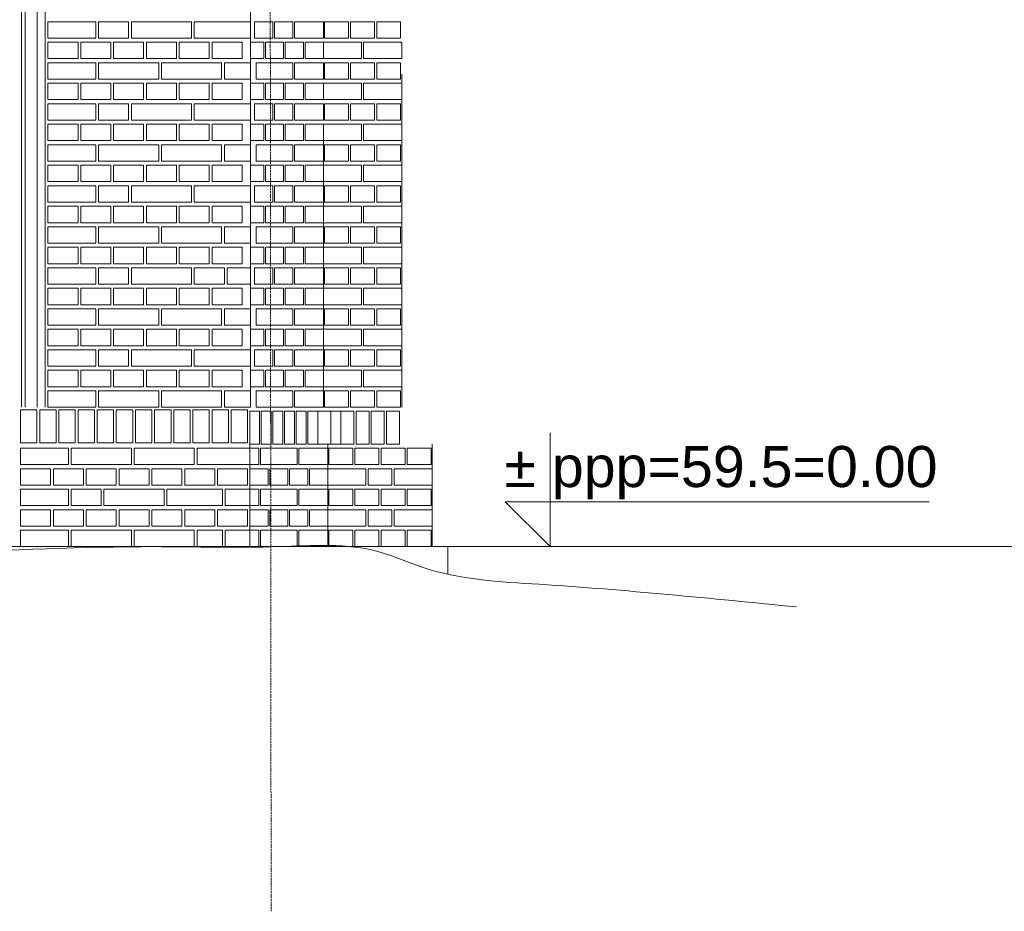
# Model space of a CAD drawing. Header units: millimetres. Extents: x -37887 to 94344, y -69777 to 116976.
# Tile 116 of 205: x 5108 to 8708, y 64948 to 68209. Entities that reach past the tile are written whole.
import ezdxf

# ---------------------------------------------------------------- set-up
doc = ezdxf.new("R2010")
doc.units = ezdxf.units.MM
doc.linetypes.add('Linia siatki', pattern=[19.05, 12.7, -3.175, 0, -3.175])
for name, color, linetype, lineweight in [('01_inwentaryzacja', 8, 'Continuous', 9), ('02_odbudowa', 7, 'Continuous', 30), ('07_opis', 40, 'Continuous', 5), ('S-GRID', 1, 'Continuous', 9)]:
    doc.layers.add(name, color=color, linetype=linetype, lineweight=lineweight)
doc.styles.add('Arial', font='arial.ttf', dxfattribs={"height": 324.565868})

msp = doc.modelspace()

# ---------------------------------------------------------------- linework, layer by layer
at = {"layer": '01_inwentaryzacja'}
for p, q in [((5951.3, 71801.6), (5951.3, 66791.6)), ((5114.9, 66791.6), (5114.9, 68951.6)), ((5127.8, 68951.6), (5127.8, 66791.6)), ((5171.4, 68951.6), (5171.4, 66791.6)), ((5201.3, 68951.6), (5201.3, 66791.6)), ((5201.3, 68951.6), (5201.3, 66791.6)), ((6504.6, 68009.7), (6504.6, 66791.6)), ((6218.4, 67791.3), (6218.4, 66791.6)), ((5948.9, 66731.6), (5948.9, 66281.6)), ((6234.5, 66656.6), (6234.5, 66281.6)), ((6616, 66656.6), (6616, 66281.6)), ((5891.9, 66281.6), (5891.9, 66279.4)), ((6495.8, 66281.6), (6672.8, 66281.6)), ((6672.8, 66281.6), (6672.8, 66180.9))]:
    msp.add_line(p, q, dxfattribs=at)
for points in [[(5211.3, 68141.6), (5386.3, 68141.6), (5386.3, 68201.6), (5211.3, 68201.6), (5211.3, 68141.6)], [(5396.3, 68201.6), (5396.3, 68141.6), (5506.3, 68141.6), (5506.3, 68201.6), (5396.3, 68201.6)], [(5516.3, 68201.6), (5516.3, 68141.6), (5736.3, 68141.6), (5736.3, 68201.6), (5516.3, 68201.6)], [(5746.3, 68201.6), (5746.3, 68141.6), (5951.3, 68141.6), (5951.3, 68201.6), (5746.3, 68201.6)], [(5966.6, 68141.6), (6033.4, 68141.6), (6033.4, 68201.6), (5966.6, 68201.6), (5966.6, 68141.6)], [(6039.4, 68141.6), (6106.2, 68141.6), (6106.2, 68201.6), (6039.4, 68201.6), (6039.4, 68141.6)], [(6218.4, 68141.6), (6218.4, 68201.6), (6112.2, 68201.6), (6112.2, 68141.6), (6218.4, 68141.6)], [(6222.4, 68141.6), (6222.4, 68201.6), (6309.8, 68201.6), (6309.8, 68141.6), (6222.4, 68141.6)], [(6317.8, 68141.6), (6317.8, 68201.6), (6405.2, 68201.6), (6405.2, 68141.6), (6317.8, 68141.6)], [(6413.2, 68141.6), (6413.2, 68201.6), (6500.6, 68201.6), (6500.6, 68141.6), (6413.2, 68141.6)], [(5211.3, 68126.6), (5211.3, 68066.6), (5321.3, 68066.6), (5321.3, 68126.6), (5211.3, 68126.6)], [(5331.3, 68126.6), (5331.3, 68066.6), (5441.3, 68066.6), (5441.3, 68126.6), (5331.3, 68126.6)], [(5451.3, 68126.6), (5451.3, 68066.6), (5561.3, 68066.6), (5561.3, 68126.6), (5451.3, 68126.6)], [(5571.3, 68126.6), (5571.3, 68066.6), (5681.3, 68066.6), (5681.3, 68126.6), (5571.3, 68126.6)], [(5691.3, 68126.6), (5691.3, 68066.6), (5801.3, 68066.6), (5801.3, 68126.6), (5691.3, 68126.6)], [(5811.3, 68126.6), (5811.3, 68066.6), (5921.3, 68066.6), (5921.3, 68126.6), (5811.3, 68126.6)], [(5951.3, 68066.6), (6000, 68066.6), (6000, 68126.6), (5951.3, 68126.6), (5951.3, 68066.6)], [(6006.1, 68066.6), (6072.8, 68066.6), (6072.8, 68126.6), (6006.1, 68126.6), (6006.1, 68066.6)], [(6078.9, 68066.6), (6145.6, 68066.6), (6145.6, 68126.6), (6078.9, 68126.6), (6078.9, 68066.6)], [(6151.7, 68066.6), (6218.4, 68066.6), (6218.4, 68126.6), (6151.7, 68126.6), (6151.7, 68066.6)], [(6357.5, 68066.6), (6218.4, 68066.6), (6218.4, 68126.6), (6357.5, 68126.6), (6357.5, 68066.6)], [(6504.6, 68066.6), (6365.5, 68066.6), (6365.5, 68126.6), (6504.6, 68126.6), (6504.6, 68066.6)], [(5211.3, 67991.6), (5386.3, 67991.6), (5386.3, 68051.6), (5211.3, 68051.6), (5211.3, 67991.6)], [(5396.3, 68051.6), (5396.3, 67991.6), (5616.3, 67991.6), (5616.3, 68051.6), (5396.3, 68051.6)], [(5626.3, 68051.6), (5626.3, 67991.6), (5846.3, 67991.6), (5846.3, 68051.6), (5626.3, 68051.6)], [(5856.3, 68051.6), (5856.3, 67991.6), (5951.3, 67991.6), (5951.3, 68051.6), (5856.3, 68051.6)], [(6106.2, 67991.6), (6106.2, 68051.6), (5972.7, 68051.6), (5972.7, 67991.6), (6106.2, 67991.6)], [(6218.4, 67991.6), (6218.4, 68051.6), (6112.2, 68051.6), (6112.2, 67991.6), (6218.4, 67991.6)], [(6222.4, 67991.6), (6222.4, 68051.6), (6309.8, 68051.6), (6309.8, 67991.6), (6222.4, 67991.6)], [(6317.8, 67991.6), (6317.8, 68051.6), (6405.2, 68051.6), (6405.2, 67991.6), (6317.8, 67991.6)], [(6413.2, 67991.6), (6413.2, 68051.6), (6500.6, 68051.6), (6500.6, 67991.6), (6413.2, 67991.6)], [(5211.3, 67976.6), (5211.3, 67916.6), (5321.3, 67916.6), (5321.3, 67976.6), (5211.3, 67976.6)], [(5331.3, 67976.6), (5331.3, 67916.6), (5441.3, 67916.6), (5441.3, 67976.6), (5331.3, 67976.6)], [(5451.3, 67976.6), (5451.3, 67916.6), (5561.3, 67916.6), (5561.3, 67976.6), (5451.3, 67976.6)], [(5571.3, 67976.6), (5571.3, 67916.6), (5681.3, 67916.6), (5681.3, 67976.6), (5571.3, 67976.6)], [(5691.3, 67976.6), (5691.3, 67916.6), (5801.3, 67916.6), (5801.3, 67976.6), (5691.3, 67976.6)], [(5811.3, 67976.6), (5811.3, 67916.6), (5921.3, 67916.6), (5921.3, 67976.6), (5811.3, 67976.6)], [(5951.3, 67916.6), (6000, 67916.6), (6000, 67976.6), (5951.3, 67976.6), (5951.3, 67916.6)], [(6006.1, 67916.6), (6072.8, 67916.6), (6072.8, 67976.6), (6006.1, 67976.6), (6006.1, 67916.6)], [(6078.9, 67916.6), (6145.6, 67916.6), (6145.6, 67976.6), (6078.9, 67976.6), (6078.9, 67916.6)], [(6151.7, 67916.6), (6218.4, 67916.6), (6218.4, 67976.6), (6151.7, 67976.6), (6151.7, 67916.6)], [(6357.5, 67916.6), (6218.4, 67916.6), (6218.4, 67976.6), (6357.5, 67976.6), (6357.5, 67916.6)], [(6504.6, 67916.6), (6365.5, 67916.6), (6365.5, 67976.6), (6504.6, 67976.6), (6504.6, 67916.6)], [(5211.3, 67841.6), (5386.3, 67841.6), (5386.3, 67901.6), (5211.3, 67901.6), (5211.3, 67841.6)], [(5396.3, 67901.6), (5396.3, 67841.6), (5506.3, 67841.6), (5506.3, 67901.6), (5396.3, 67901.6)], [(5516.3, 67901.6), (5516.3, 67841.6), (5736.3, 67841.6), (5736.3, 67901.6), (5516.3, 67901.6)], [(5746.3, 67901.6), (5746.3, 67841.6), (5951.3, 67841.6), (5951.3, 67901.6), (5746.3, 67901.6)], [(5966.6, 67841.6), (6033.4, 67841.6), (6033.4, 67901.6), (5966.6, 67901.6), (5966.6, 67841.6)], [(6039.4, 67841.6), (6106.2, 67841.6), (6106.2, 67901.6), (6039.4, 67901.6), (6039.4, 67841.6)], [(6218.4, 67841.6), (6218.4, 67901.6), (6112.2, 67901.6), (6112.2, 67841.6), (6218.4, 67841.6)], [(6222.4, 67841.6), (6222.4, 67901.6), (6309.8, 67901.6), (6309.8, 67841.6), (6222.4, 67841.6)], [(6317.8, 67841.6), (6317.8, 67901.6), (6405.2, 67901.6), (6405.2, 67841.6), (6317.8, 67841.6)], [(6413.2, 67841.6), (6413.2, 67901.6), (6500.6, 67901.6), (6500.6, 67841.6), (6413.2, 67841.6)], [(5211.3, 67826.6), (5211.3, 67766.6), (5321.3, 67766.6), (5321.3, 67826.6), (5211.3, 67826.6)], [(5331.3, 67826.6), (5331.3, 67766.6), (5441.3, 67766.6), (5441.3, 67826.6), (5331.3, 67826.6)], [(5451.3, 67826.6), (5451.3, 67766.6), (5561.3, 67766.6), (5561.3, 67826.6), (5451.3, 67826.6)], [(5571.3, 67826.6), (5571.3, 67766.6), (5681.3, 67766.6), (5681.3, 67826.6), (5571.3, 67826.6)], [(5691.3, 67826.6), (5691.3, 67766.6), (5801.3, 67766.6), (5801.3, 67826.6), (5691.3, 67826.6)], [(5811.3, 67826.6), (5811.3, 67766.6), (5921.3, 67766.6), (5921.3, 67826.6), (5811.3, 67826.6)], [(5951.3, 67766.6), (6000, 67766.6), (6000, 67826.6), (5951.3, 67826.6), (5951.3, 67766.6)], [(6006.1, 67766.6), (6072.8, 67766.6), (6072.8, 67826.6), (6006.1, 67826.6), (6006.1, 67766.6)], [(6078.9, 67766.6), (6145.6, 67766.6), (6145.6, 67826.6), (6078.9, 67826.6), (6078.9, 67766.6)], [(6151.7, 67766.6), (6218.4, 67766.6), (6218.4, 67826.6), (6151.7, 67826.6), (6151.7, 67766.6)], [(6357.5, 67766.6), (6218.4, 67766.6), (6218.4, 67826.6), (6357.5, 67826.6), (6357.5, 67766.6)], [(6504.6, 67766.6), (6365.5, 67766.6), (6365.5, 67826.6), (6504.6, 67826.6), (6504.6, 67766.6)], [(5211.3, 67691.6), (5386.3, 67691.6), (5386.3, 67751.6), (5211.3, 67751.6), (5211.3, 67691.6)], [(5396.3, 67751.6), (5396.3, 67691.6), (5616.3, 67691.6), (5616.3, 67751.6), (5396.3, 67751.6)], [(5626.3, 67751.6), (5626.3, 67691.6), (5846.3, 67691.6), (5846.3, 67751.6), (5626.3, 67751.6)], [(5856.3, 67751.6), (5856.3, 67691.6), (5951.3, 67691.6), (5951.3, 67751.6), (5856.3, 67751.6)], [(6106.2, 67691.6), (6106.2, 67751.6), (5972.7, 67751.6), (5972.7, 67691.6), (6106.2, 67691.6)], [(6218.4, 67691.6), (6218.4, 67751.6), (6112.2, 67751.6), (6112.2, 67691.6), (6218.4, 67691.6)], [(6222.4, 67691.6), (6222.4, 67751.6), (6309.8, 67751.6), (6309.8, 67691.6), (6222.4, 67691.6)], [(6317.8, 67691.6), (6317.8, 67751.6), (6405.2, 67751.6), (6405.2, 67691.6), (6317.8, 67691.6)], [(6413.2, 67691.6), (6413.2, 67751.6), (6500.6, 67751.6), (6500.6, 67691.6), (6413.2, 67691.6)], [(5211.3, 67676.6), (5211.3, 67616.6), (5321.3, 67616.6), (5321.3, 67676.6), (5211.3, 67676.6)], [(5331.3, 67676.6), (5331.3, 67616.6), (5441.3, 67616.6), (5441.3, 67676.6), (5331.3, 67676.6)], [(5451.3, 67676.6), (5451.3, 67616.6), (5561.3, 67616.6), (5561.3, 67676.6), (5451.3, 67676.6)], [(5571.3, 67676.6), (5571.3, 67616.6), (5681.3, 67616.6), (5681.3, 67676.6), (5571.3, 67676.6)], [(5691.3, 67676.6), (5691.3, 67616.6), (5801.3, 67616.6), (5801.3, 67676.6), (5691.3, 67676.6)], [(5811.3, 67676.6), (5811.3, 67616.6), (5921.3, 67616.6), (5921.3, 67676.6), (5811.3, 67676.6)], [(5951.3, 67616.6), (6000, 67616.6), (6000, 67676.6), (5951.3, 67676.6), (5951.3, 67616.6)], [(6006.1, 67616.6), (6072.8, 67616.6), (6072.8, 67676.6), (6006.1, 67676.6), (6006.1, 67616.6)], [(6078.9, 67616.6), (6145.6, 67616.6), (6145.6, 67676.6), (6078.9, 67676.6), (6078.9, 67616.6)], [(6151.7, 67616.6), (6218.4, 67616.6), (6218.4, 67676.6), (6151.7, 67676.6), (6151.7, 67616.6)], [(6357.5, 67616.6), (6218.4, 67616.6), (6218.4, 67676.6), (6357.5, 67676.6), (6357.5, 67616.6)], [(6504.6, 67616.6), (6365.5, 67616.6), (6365.5, 67676.6), (6504.6, 67676.6), (6504.6, 67616.6)], [(5211.3, 67541.6), (5386.3, 67541.6), (5386.3, 67601.6), (5211.3, 67601.6), (5211.3, 67541.6)], [(5396.3, 67601.6), (5396.3, 67541.6), (5506.3, 67541.6), (5506.3, 67601.6), (5396.3, 67601.6)], [(5516.3, 67601.6), (5516.3, 67541.6), (5736.3, 67541.6), (5736.3, 67601.6), (5516.3, 67601.6)], [(5746.3, 67601.6), (5746.3, 67541.6), (5951.3, 67541.6), (5951.3, 67601.6), (5746.3, 67601.6)], [(5966.6, 67541.6), (6033.4, 67541.6), (6033.4, 67601.6), (5966.6, 67601.6), (5966.6, 67541.6)], [(6039.4, 67541.6), (6106.2, 67541.6), (6106.2, 67601.6), (6039.4, 67601.6), (6039.4, 67541.6)], [(6218.4, 67541.6), (6218.4, 67601.6), (6112.2, 67601.6), (6112.2, 67541.6), (6218.4, 67541.6)], [(6222.4, 67541.6), (6222.4, 67601.6), (6309.8, 67601.6), (6309.8, 67541.6), (6222.4, 67541.6)], [(6317.8, 67541.6), (6317.8, 67601.6), (6405.2, 67601.6), (6405.2, 67541.6), (6317.8, 67541.6)], [(6413.2, 67541.6), (6413.2, 67601.6), (6500.6, 67601.6), (6500.6, 67541.6), (6413.2, 67541.6)], [(5211.3, 67526.6), (5211.3, 67466.6), (5321.3, 67466.6), (5321.3, 67526.6), (5211.3, 67526.6)], [(5331.3, 67526.6), (5331.3, 67466.6), (5441.3, 67466.6), (5441.3, 67526.6), (5331.3, 67526.6)], [(5451.3, 67526.6), (5451.3, 67466.6), (5561.3, 67466.6), (5561.3, 67526.6), (5451.3, 67526.6)], [(5571.3, 67526.6), (5571.3, 67466.6), (5681.3, 67466.6), (5681.3, 67526.6), (5571.3, 67526.6)], [(5691.3, 67526.6), (5691.3, 67466.6), (5801.3, 67466.6), (5801.3, 67526.6), (5691.3, 67526.6)], [(5811.3, 67526.6), (5811.3, 67466.6), (5921.3, 67466.6), (5921.3, 67526.6), (5811.3, 67526.6)], [(5951.3, 67466.6), (6000, 67466.6), (6000, 67526.6), (5951.3, 67526.6), (5951.3, 67466.6)], [(6006.1, 67466.6), (6072.8, 67466.6), (6072.8, 67526.6), (6006.1, 67526.6), (6006.1, 67466.6)], [(6078.9, 67466.6), (6145.6, 67466.6), (6145.6, 67526.6), (6078.9, 67526.6), (6078.9, 67466.6)], [(6151.7, 67466.6), (6218.4, 67466.6), (6218.4, 67526.6), (6151.7, 67526.6), (6151.7, 67466.6)], [(6357.5, 67466.6), (6218.4, 67466.6), (6218.4, 67526.6), (6357.5, 67526.6), (6357.5, 67466.6)], [(6504.6, 67466.6), (6365.5, 67466.6), (6365.5, 67526.6), (6504.6, 67526.6), (6504.6, 67466.6)], [(5211.3, 67391.6), (5386.3, 67391.6), (5386.3, 67451.6), (5211.3, 67451.6), (5211.3, 67391.6)], [(5396.3, 67451.6), (5396.3, 67391.6), (5616.3, 67391.6), (5616.3, 67451.6), (5396.3, 67451.6)], [(5626.3, 67451.6), (5626.3, 67391.6), (5846.3, 67391.6), (5846.3, 67451.6), (5626.3, 67451.6)], [(5856.3, 67451.6), (5856.3, 67391.6), (5951.3, 67391.6), (5951.3, 67451.6), (5856.3, 67451.6)], [(6106.2, 67391.6), (6106.2, 67451.6), (5972.7, 67451.6), (5972.7, 67391.6), (6106.2, 67391.6)], [(6218.4, 67391.6), (6218.4, 67451.6), (6112.2, 67451.6), (6112.2, 67391.6), (6218.4, 67391.6)], [(6222.4, 67391.6), (6222.4, 67451.6), (6309.8, 67451.6), (6309.8, 67391.6), (6222.4, 67391.6)], [(6317.8, 67391.6), (6317.8, 67451.6), (6405.2, 67451.6), (6405.2, 67391.6), (6317.8, 67391.6)], [(6413.2, 67391.6), (6413.2, 67451.6), (6500.6, 67451.6), (6500.6, 67391.6), (6413.2, 67391.6)], [(5211.3, 67376.6), (5211.3, 67316.6), (5321.3, 67316.6), (5321.3, 67376.6), (5211.3, 67376.6)], [(5331.3, 67376.6), (5331.3, 67316.6), (5441.3, 67316.6), (5441.3, 67376.6), (5331.3, 67376.6)], [(5451.3, 67376.6), (5451.3, 67316.6), (5561.3, 67316.6), (5561.3, 67376.6), (5451.3, 67376.6)], [(5571.3, 67376.6), (5571.3, 67316.6), (5681.3, 67316.6), (5681.3, 67376.6), (5571.3, 67376.6)], [(5691.3, 67376.6), (5691.3, 67316.6), (5801.3, 67316.6), (5801.3, 67376.6), (5691.3, 67376.6)], [(5811.3, 67376.6), (5811.3, 67316.6), (5921.3, 67316.6), (5921.3, 67376.6), (5811.3, 67376.6)], [(5951.3, 67316.6), (6000, 67316.6), (6000, 67376.6), (5951.3, 67376.6), (5951.3, 67316.6)], [(6006.1, 67316.6), (6072.8, 67316.6), (6072.8, 67376.6), (6006.1, 67376.6), (6006.1, 67316.6)], [(6078.9, 67316.6), (6145.6, 67316.6), (6145.6, 67376.6), (6078.9, 67376.6), (6078.9, 67316.6)], [(6151.7, 67316.6), (6218.4, 67316.6), (6218.4, 67376.6), (6151.7, 67376.6), (6151.7, 67316.6)], [(6357.5, 67316.6), (6218.4, 67316.6), (6218.4, 67376.6), (6357.5, 67376.6), (6357.5, 67316.6)], [(6504.6, 67316.6), (6365.5, 67316.6), (6365.5, 67376.6), (6504.6, 67376.6), (6504.6, 67316.6)], [(5211.3, 67241.6), (5386.3, 67241.6), (5386.3, 67301.6), (5211.3, 67301.6), (5211.3, 67241.6)], [(5396.3, 67301.6), (5396.3, 67241.6), (5506.3, 67241.6), (5506.3, 67301.6), (5396.3, 67301.6)], [(5516.3, 67301.6), (5516.3, 67241.6), (5736.3, 67241.6), (5736.3, 67301.6), (5516.3, 67301.6)], [(5746.3, 67301.6), (5746.3, 67241.6), (5856.3, 67241.6), (5856.3, 67301.6), (5746.3, 67301.6)], [(5866.3, 67301.6), (5866.3, 67241.6), (5951.3, 67241.6), (5951.3, 67301.6), (5866.3, 67301.6)], [(5966.6, 67241.6), (6033.4, 67241.6), (6033.4, 67301.6), (5966.6, 67301.6), (5966.6, 67241.6)], [(6039.4, 67241.6), (6106.2, 67241.6), (6106.2, 67301.6), (6039.4, 67301.6), (6039.4, 67241.6)], [(6218.4, 67241.6), (6218.4, 67301.6), (6112.2, 67301.6), (6112.2, 67241.6), (6218.4, 67241.6)], [(6222.4, 67241.6), (6222.4, 67301.6), (6309.8, 67301.6), (6309.8, 67241.6), (6222.4, 67241.6)], [(6317.8, 67241.6), (6317.8, 67301.6), (6405.2, 67301.6), (6405.2, 67241.6), (6317.8, 67241.6)], [(6413.2, 67241.6), (6413.2, 67301.6), (6500.6, 67301.6), (6500.6, 67241.6), (6413.2, 67241.6)], [(5211.3, 67226.6), (5211.3, 67166.6), (5321.3, 67166.6), (5321.3, 67226.6), (5211.3, 67226.6)], [(5331.3, 67226.6), (5331.3, 67166.6), (5441.3, 67166.6), (5441.3, 67226.6), (5331.3, 67226.6)], [(5451.3, 67226.6), (5451.3, 67166.6), (5561.3, 67166.6), (5561.3, 67226.6), (5451.3, 67226.6)], [(5571.3, 67226.6), (5571.3, 67166.6), (5681.3, 67166.6), (5681.3, 67226.6), (5571.3, 67226.6)], [(5691.3, 67226.6), (5691.3, 67166.6), (5801.3, 67166.6), (5801.3, 67226.6), (5691.3, 67226.6)], [(5811.3, 67226.6), (5811.3, 67166.6), (5921.3, 67166.6), (5921.3, 67226.6), (5811.3, 67226.6)], [(5951.3, 67166.6), (6000, 67166.6), (6000, 67226.6), (5951.3, 67226.6), (5951.3, 67166.6)], [(6006.1, 67166.6), (6072.8, 67166.6), (6072.8, 67226.6), (6006.1, 67226.6), (6006.1, 67166.6)], [(6078.9, 67166.6), (6145.6, 67166.6), (6145.6, 67226.6), (6078.9, 67226.6), (6078.9, 67166.6)], [(6151.7, 67166.6), (6218.4, 67166.6), (6218.4, 67226.6), (6151.7, 67226.6), (6151.7, 67166.6)], [(6357.5, 67166.6), (6218.4, 67166.6), (6218.4, 67226.6), (6357.5, 67226.6), (6357.5, 67166.6)], [(6504.6, 67166.6), (6365.5, 67166.6), (6365.5, 67226.6), (6504.6, 67226.6), (6504.6, 67166.6)], [(5211.3, 67091.6), (5386.3, 67091.6), (5386.3, 67151.6), (5211.3, 67151.6), (5211.3, 67091.6)], [(5396.3, 67151.6), (5396.3, 67091.6), (5616.3, 67091.6), (5616.3, 67151.6), (5396.3, 67151.6)], [(5626.3, 67151.6), (5626.3, 67091.6), (5846.3, 67091.6), (5846.3, 67151.6), (5626.3, 67151.6)], [(5856.3, 67151.6), (5856.3, 67091.6), (5951.3, 67091.6), (5951.3, 67151.6), (5856.3, 67151.6)], [(6106.2, 67091.6), (6106.2, 67151.6), (5972.7, 67151.6), (5972.7, 67091.6), (6106.2, 67091.6)], [(6218.4, 67091.6), (6218.4, 67151.6), (6112.2, 67151.6), (6112.2, 67091.6), (6218.4, 67091.6)], [(6222.4, 67091.6), (6222.4, 67151.6), (6309.8, 67151.6), (6309.8, 67091.6), (6222.4, 67091.6)], [(6317.8, 67091.6), (6317.8, 67151.6), (6405.2, 67151.6), (6405.2, 67091.6), (6317.8, 67091.6)], [(6413.2, 67091.6), (6413.2, 67151.6), (6500.6, 67151.6), (6500.6, 67091.6), (6413.2, 67091.6)], [(5211.3, 67076.6), (5211.3, 67016.6), (5321.3, 67016.6), (5321.3, 67076.6), (5211.3, 67076.6)], [(5331.3, 67076.6), (5331.3, 67016.6), (5441.3, 67016.6), (5441.3, 67076.6), (5331.3, 67076.6)], [(5451.3, 67076.6), (5451.3, 67016.6), (5561.3, 67016.6), (5561.3, 67076.6), (5451.3, 67076.6)], [(5571.3, 67076.6), (5571.3, 67016.6), (5681.3, 67016.6), (5681.3, 67076.6), (5571.3, 67076.6)], [(5691.3, 67076.6), (5691.3, 67016.6), (5801.3, 67016.6), (5801.3, 67076.6), (5691.3, 67076.6)], [(5811.3, 67076.6), (5811.3, 67016.6), (5921.3, 67016.6), (5921.3, 67076.6), (5811.3, 67076.6)], [(5951.3, 67016.6), (6000, 67016.6), (6000, 67076.6), (5951.3, 67076.6), (5951.3, 67016.6)], [(6006.1, 67016.6), (6072.8, 67016.6), (6072.8, 67076.6), (6006.1, 67076.6), (6006.1, 67016.6)], [(6078.9, 67016.6), (6145.6, 67016.6), (6145.6, 67076.6), (6078.9, 67076.6), (6078.9, 67016.6)], [(6151.7, 67016.6), (6218.4, 67016.6), (6218.4, 67076.6), (6151.7, 67076.6), (6151.7, 67016.6)], [(6357.5, 67016.6), (6218.4, 67016.6), (6218.4, 67076.6), (6357.5, 67076.6), (6357.5, 67016.6)], [(6504.6, 67016.6), (6365.5, 67016.6), (6365.5, 67076.6), (6504.6, 67076.6), (6504.6, 67016.6)], [(5211.3, 66941.6), (5386.3, 66941.6), (5386.3, 67001.6), (5211.3, 67001.6), (5211.3, 66941.6)], [(5396.3, 67001.6), (5396.3, 66941.6), (5506.3, 66941.6), (5506.3, 67001.6), (5396.3, 67001.6)], [(5516.3, 67001.6), (5516.3, 66941.6), (5736.3, 66941.6), (5736.3, 67001.6), (5516.3, 67001.6)], [(5746.3, 67001.6), (5746.3, 66941.6), (5951.3, 66941.6), (5951.3, 67001.6), (5746.3, 67001.6)], [(5966.6, 66941.6), (6033.4, 66941.6), (6033.4, 67001.6), (5966.6, 67001.6), (5966.6, 66941.6)], [(6039.4, 66941.6), (6106.2, 66941.6), (6106.2, 67001.6), (6039.4, 67001.6), (6039.4, 66941.6)], [(6218.4, 66941.6), (6218.4, 67001.6), (6112.2, 67001.6), (6112.2, 66941.6), (6218.4, 66941.6)], [(6222.4, 66941.6), (6222.4, 67001.6), (6309.8, 67001.6), (6309.8, 66941.6), (6222.4, 66941.6)], [(6317.8, 66941.6), (6317.8, 67001.6), (6405.2, 67001.6), (6405.2, 66941.6), (6317.8, 66941.6)], [(6413.2, 66941.6), (6413.2, 67001.6), (6500.6, 67001.6), (6500.6, 66941.6), (6413.2, 66941.6)], [(5211.3, 66926.6), (5211.3, 66866.6), (5321.3, 66866.6), (5321.3, 66926.6), (5211.3, 66926.6)], [(5331.3, 66926.6), (5331.3, 66866.6), (5441.3, 66866.6), (5441.3, 66926.6), (5331.3, 66926.6)], [(5451.3, 66926.6), (5451.3, 66866.6), (5561.3, 66866.6), (5561.3, 66926.6), (5451.3, 66926.6)], [(5571.3, 66926.6), (5571.3, 66866.6), (5681.3, 66866.6), (5681.3, 66926.6), (5571.3, 66926.6)], [(5691.3, 66926.6), (5691.3, 66866.6), (5801.3, 66866.6), (5801.3, 66926.6), (5691.3, 66926.6)], [(5811.3, 66926.6), (5811.3, 66866.6), (5921.3, 66866.6), (5921.3, 66926.6), (5811.3, 66926.6)], [(5951.3, 66866.6), (6000, 66866.6), (6000, 66926.6), (5951.3, 66926.6), (5951.3, 66866.6)], [(6006.1, 66866.6), (6072.8, 66866.6), (6072.8, 66926.6), (6006.1, 66926.6), (6006.1, 66866.6)], [(6078.9, 66866.6), (6145.6, 66866.6), (6145.6, 66926.6), (6078.9, 66926.6), (6078.9, 66866.6)], [(6151.7, 66866.6), (6218.4, 66866.6), (6218.4, 66926.6), (6151.7, 66926.6), (6151.7, 66866.6)], [(6357.5, 66866.6), (6218.4, 66866.6), (6218.4, 66926.6), (6357.5, 66926.6), (6357.5, 66866.6)], [(6504.6, 66866.6), (6365.5, 66866.6), (6365.5, 66926.6), (6504.6, 66926.6), (6504.6, 66866.6)], [(5211.3, 66791.6), (5386.3, 66791.6), (5386.3, 66851.6), (5211.3, 66851.6), (5211.3, 66791.6)], [(5396.3, 66851.6), (5396.3, 66791.6), (5616.3, 66791.6), (5616.3, 66851.6), (5396.3, 66851.6)], [(5626.3, 66851.6), (5626.3, 66791.6), (5846.3, 66791.6), (5846.3, 66851.6), (5626.3, 66851.6)], [(5856.3, 66851.6), (5856.3, 66791.6), (5951.3, 66791.6), (5951.3, 66851.6), (5856.3, 66851.6)], [(6106.2, 66791.6), (6106.2, 66851.6), (5972.7, 66851.6), (5972.7, 66791.6), (6106.2, 66791.6)], [(6218.4, 66791.6), (6218.4, 66851.6), (6112.2, 66851.6), (6112.2, 66791.6), (6218.4, 66791.6)], [(6222.4, 66791.6), (6222.4, 66851.6), (6309.8, 66851.6), (6309.8, 66791.6), (6222.4, 66791.6)], [(6317.8, 66791.6), (6317.8, 66851.6), (6405.2, 66851.6), (6405.2, 66791.6), (6317.8, 66791.6)], [(6413.2, 66791.6), (6413.2, 66851.6), (6500.6, 66851.6), (6500.6, 66791.6), (6413.2, 66791.6)], [(5111.3, 66661.6), (5111.3, 66781.6), (5171.3, 66781.6), (5171.3, 66661.6), (5111.3, 66661.6)], [(5181.3, 66661.6), (5181.3, 66781.6), (5241.3, 66781.6), (5241.3, 66661.6), (5181.3, 66661.6)], [(5251.3, 66661.6), (5251.3, 66781.6), (5311.3, 66781.6), (5311.3, 66661.6), (5251.3, 66661.6)], [(5321.3, 66661.6), (5321.3, 66781.6), (5381.3, 66781.6), (5381.3, 66661.6), (5321.3, 66661.6)], [(5321.3, 66661.6), (5321.3, 66781.6), (5381.3, 66781.6), (5381.3, 66661.6), (5321.3, 66661.6)], [(5391.3, 66661.6), (5391.3, 66781.6), (5451.3, 66781.6), (5451.3, 66661.6), (5391.3, 66661.6)], [(5461.3, 66661.6), (5461.3, 66781.6), (5521.3, 66781.6), (5521.3, 66661.6), (5461.3, 66661.6)], [(5531.3, 66661.6), (5531.3, 66781.6), (5591.3, 66781.6), (5591.3, 66661.6), (5531.3, 66661.6)], [(5601.3, 66661.6), (5601.3, 66781.6), (5661.3, 66781.6), (5661.3, 66661.6), (5601.3, 66661.6)], [(5671.3, 66661.6), (5671.3, 66781.6), (5731.3, 66781.6), (5731.3, 66661.6), (5671.3, 66661.6)], [(5741.3, 66661.6), (5741.3, 66781.6), (5801.3, 66781.6), (5801.3, 66661.6), (5741.3, 66661.6)], [(5811.3, 66661.6), (5811.3, 66781.6), (5871.3, 66781.6), (5871.3, 66661.6), (5811.3, 66661.6)], [(5881.3, 66661.6), (5881.3, 66781.6), (5941.3, 66781.6), (5941.3, 66661.6), (5881.3, 66661.6)], [(5111.3, 66581.6), (5286.3, 66581.6), (5286.3, 66641.6), (5111.3, 66641.6), (5111.3, 66581.6)], [(5296.3, 66641.6), (5296.3, 66581.6), (5516.3, 66581.6), (5516.3, 66641.6), (5296.3, 66641.6)], [(5526.3, 66641.6), (5526.3, 66581.6), (5746.3, 66581.6), (5746.3, 66641.6), (5526.3, 66641.6)], [(5756.3, 66641.6), (5756.3, 66581.6), (5948.9, 66581.6), (5948.9, 66641.6), (5756.3, 66641.6)], [(5982.7, 66581.6), (5982.7, 66641.6), (5948.9, 66641.6), (5948.9, 66581.6), (5982.7, 66581.6)], [(6122.2, 66581.6), (6122.2, 66641.6), (5988.7, 66641.6), (5988.7, 66581.6), (6122.2, 66581.6)], [(6234.5, 66581.6), (6234.5, 66641.6), (6128.3, 66641.6), (6128.3, 66581.6), (6234.5, 66581.6)], [(6238.4, 66581.6), (6238.4, 66641.6), (6325.9, 66641.6), (6325.9, 66581.6), (6238.4, 66581.6)], [(6333.8, 66581.6), (6333.8, 66641.6), (6421.3, 66641.6), (6421.3, 66581.6), (6333.8, 66581.6)], [(6429.2, 66581.6), (6429.2, 66641.6), (6516.7, 66641.6), (6516.7, 66581.6), (6429.2, 66581.6)], [(6524.6, 66581.6), (6524.6, 66641.6), (6612, 66641.6), (6612, 66581.6), (6524.6, 66581.6)], [(5111.3, 66566.6), (5111.3, 66506.6), (5221.3, 66506.6), (5221.3, 66566.6), (5111.3, 66566.6)], [(5231.3, 66566.6), (5231.3, 66506.6), (5341.3, 66506.6), (5341.3, 66566.6), (5231.3, 66566.6)], [(5351.3, 66566.6), (5351.3, 66506.6), (5461.3, 66506.6), (5461.3, 66566.6), (5351.3, 66566.6)], [(5471.3, 66566.6), (5471.3, 66506.6), (5581.3, 66506.6), (5581.3, 66566.6), (5471.3, 66566.6)], [(5591.3, 66566.6), (5591.3, 66506.6), (5701.3, 66506.6), (5701.3, 66566.6), (5591.3, 66566.6)], [(5711.3, 66566.6), (5711.3, 66506.6), (5821.3, 66506.6), (5821.3, 66566.6), (5711.3, 66566.6)], [(5831.3, 66566.6), (5831.3, 66506.6), (5941.3, 66506.6), (5941.3, 66566.6), (5831.3, 66566.6)], [(5948.9, 66506.6), (6016, 66506.6), (6016, 66566.6), (5948.9, 66566.6), (5948.9, 66506.6)], [(6022.1, 66506.6), (6088.8, 66506.6), (6088.8, 66566.6), (6022.1, 66566.6), (6022.1, 66506.6)], [(6094.9, 66506.6), (6161.7, 66506.6), (6161.7, 66566.6), (6094.9, 66566.6), (6094.9, 66506.6)], [(6167.7, 66506.6), (6234.5, 66506.6), (6234.5, 66566.6), (6167.7, 66566.6), (6167.7, 66506.6)], [(6373.6, 66506.6), (6234.5, 66506.6), (6234.5, 66566.6), (6373.6, 66566.6), (6373.6, 66506.6)], [(6381.5, 66506.6), (6381.5, 66566.6), (6469, 66566.6), (6469, 66506.6), (6381.5, 66506.6)], [(6616, 66506.6), (6476.9, 66506.6), (6476.9, 66566.6), (6616, 66566.6), (6616, 66506.6)], [(5111.3, 66431.6), (5286.3, 66431.6), (5286.3, 66491.6), (5111.3, 66491.6), (5111.3, 66431.6)], [(5296.3, 66491.6), (5296.3, 66431.6), (5406.3, 66431.6), (5406.3, 66491.6), (5296.3, 66491.6)], [(5416.3, 66491.6), (5416.3, 66431.6), (5636.3, 66431.6), (5636.3, 66491.6), (5416.3, 66491.6)], [(5646.3, 66491.6), (5646.3, 66431.6), (5848.9, 66431.6), (5848.9, 66491.6), (5646.3, 66491.6)], [(5858.9, 66491.6), (5858.9, 66431.6), (5948.9, 66431.6), (5948.9, 66491.6), (5858.9, 66491.6)], [(5982.7, 66431.6), (5982.7, 66491.6), (5948.9, 66491.6), (5948.9, 66431.6), (5982.7, 66431.6)], [(6122.2, 66431.6), (6122.2, 66491.6), (5988.7, 66491.6), (5988.7, 66431.6), (6122.2, 66431.6)], [(6234.5, 66431.6), (6234.5, 66491.6), (6128.3, 66491.6), (6128.3, 66431.6), (6234.5, 66431.6)], [(6238.4, 66431.6), (6238.4, 66491.6), (6325.9, 66491.6), (6325.9, 66431.6), (6238.4, 66431.6)], [(6333.8, 66431.6), (6333.8, 66491.6), (6421.3, 66491.6), (6421.3, 66431.6), (6333.8, 66431.6)], [(6429.2, 66431.6), (6429.2, 66491.6), (6516.7, 66491.6), (6516.7, 66431.6), (6429.2, 66431.6)], [(6524.6, 66431.6), (6524.6, 66491.6), (6612, 66491.6), (6612, 66431.6), (6524.6, 66431.6)], [(5111.3, 66416.6), (5111.3, 66356.6), (5221.3, 66356.6), (5221.3, 66416.6), (5111.3, 66416.6)], [(5231.3, 66416.6), (5231.3, 66356.6), (5341.3, 66356.6), (5341.3, 66416.6), (5231.3, 66416.6)], [(5351.3, 66416.6), (5351.3, 66356.6), (5461.3, 66356.6), (5461.3, 66416.6), (5351.3, 66416.6)], [(5471.3, 66416.6), (5471.3, 66356.6), (5581.3, 66356.6), (5581.3, 66416.6), (5471.3, 66416.6)], [(5591.3, 66416.6), (5591.3, 66356.6), (5701.3, 66356.6), (5701.3, 66416.6), (5591.3, 66416.6)], [(5711.3, 66416.6), (5711.3, 66356.6), (5821.3, 66356.6), (5821.3, 66416.6), (5711.3, 66416.6)], [(5831.3, 66416.6), (5831.3, 66356.6), (5941.3, 66356.6), (5941.3, 66416.6), (5831.3, 66416.6)], [(5948.9, 66356.6), (6016, 66356.6), (6016, 66416.6), (5948.9, 66416.6), (5948.9, 66356.6)], [(6022.1, 66356.6), (6088.8, 66356.6), (6088.8, 66416.6), (6022.1, 66416.6), (6022.1, 66356.6)], [(6094.9, 66356.6), (6161.7, 66356.6), (6161.7, 66416.6), (6094.9, 66416.6), (6094.9, 66356.6)], [(6167.7, 66356.6), (6234.5, 66356.6), (6234.5, 66416.6), (6167.7, 66416.6), (6167.7, 66356.6)], [(6373.6, 66356.6), (6234.5, 66356.6), (6234.5, 66416.6), (6373.6, 66416.6), (6373.6, 66356.6)], [(6381.5, 66356.6), (6381.5, 66416.6), (6469, 66416.6), (6469, 66356.6), (6381.5, 66356.6)], [(6616, 66356.6), (6476.9, 66356.6), (6476.9, 66416.6), (6616, 66416.6), (6616, 66356.6)], [(5111.3, 66281.6), (5286.3, 66281.6), (5286.3, 66341.6), (5111.3, 66341.6), (5111.3, 66281.6)], [(5296.3, 66341.6), (5296.3, 66281.6), (5516.3, 66281.6), (5516.3, 66341.6), (5296.3, 66341.6)], [(5526.3, 66341.6), (5526.3, 66281.6), (5746.3, 66281.6), (5746.3, 66341.6), (5526.3, 66341.6)], [(5756.3, 66341.6), (5756.3, 66281.6), (5848.9, 66281.6), (5848.9, 66341.6), (5756.3, 66341.6)], [(5858.9, 66341.6), (5858.9, 66281.6), (5948.9, 66281.6), (5948.9, 66341.6), (5858.9, 66341.6)], [(5982.7, 66281.6), (5982.7, 66341.6), (5948.9, 66341.6), (5948.9, 66281.6), (5982.7, 66281.6)], [(6122.2, 66281.6), (6122.2, 66341.6), (5988.7, 66341.6), (5988.7, 66281.6), (6122.2, 66281.6)], [(6234.5, 66281.6), (6234.5, 66341.6), (6128.3, 66341.6), (6128.3, 66281.6), (6234.5, 66281.6)], [(6238.4, 66281.6), (6238.4, 66341.6), (6325.9, 66341.6), (6325.9, 66281.6), (6238.4, 66281.6)], [(6333.8, 66281.6), (6333.8, 66341.6), (6421.3, 66341.6), (6421.3, 66281.6), (6333.8, 66281.6)], [(6429.2, 66281.6), (6429.2, 66341.6), (6516.7, 66341.6), (6516.7, 66281.6), (6429.2, 66281.6)], [(6524.6, 66281.6), (6524.6, 66341.6), (6612, 66341.6), (6612, 66281.6), (6524.6, 66281.6)]]:
    msp.add_lwpolyline(points, dxfattribs=at)
for points in [[(5985.3, 66776.6), (5948.9, 66776.6), (5948.9, 66656.6), (5985.3, 66656.6)], [(6027.8, 66776.6), (5991.4, 66776.6), (5991.4, 66656.6), (6027.8, 66656.6)], [(6070.3, 66776.6), (6033.9, 66776.6), (6033.9, 66656.6), (6070.3, 66656.6)], [(6112.7, 66776.6), (6076.3, 66776.6), (6076.3, 66656.6), (6112.7, 66656.6)], [(6155.2, 66776.6), (6118.8, 66776.6), (6118.8, 66656.6), (6155.2, 66656.6)], [(6198.1, 66776.6), (6161.7, 66776.6), (6161.7, 66656.6), (6198.1, 66656.6)], [(6245.7, 66776.6), (6198.1, 66776.6), (6198.1, 66656.6), (6245.7, 66656.6)], [(6245.7, 66776.6), (6282.2, 66776.6), (6282.2, 66656.6), (6245.7, 66656.6)], [(6329.8, 66776.6), (6282.2, 66776.6), (6282.2, 66656.6), (6329.8, 66656.6)], [(6385.5, 66776.6), (6337.8, 66776.6), (6337.8, 66656.6), (6385.5, 66656.6)], [(6441.1, 66776.6), (6393.4, 66776.6), (6393.4, 66656.6), (6441.1, 66656.6)], [(6496.8, 66776.6), (6449.1, 66776.6), (6449.1, 66656.6), (6496.8, 66656.6)]]:
    msp.add_lwpolyline(points, close=True, dxfattribs=at)
msp.add_spline([(233.5, 66178.2), (1823.3, 66200.1), (2034.7, 66233.8), (2187.8, 66281.6), (2339.9, 66281.6), (2576.7, 66281.6), (2991.9, 66281.6), (4810.8, 66260.8), (5600.4, 66281.6), (6055.5, 66281.6), (6421.3, 66263.1), (6579.3, 66206.5), (7007.7, 66143.9), (7947.3, 66061)], degree=3, dxfattribs=at)
at = {"layer": '02_odbudowa', "lineweight": 5}
msp.add_lwpolyline([(10089.9, 66281.6), (-8832.9, 66281.6)], dxfattribs=at)
at = {"layer": '07_opis', "color": 171}
for p, q in [((7047, 66281.6), (7047, 66697.9)), ((8433, 66445.2), (6883.4, 66445.2)), ((6883.4, 66445.2), (7047, 66281.6))]:
    msp.add_line(p, q, dxfattribs=at)
at = {"layer": 'S-GRID', "linetype": 'Linia siatki', "ltscale": 0.5}
msp.add_line((6027.2, 64947.8), (6018.3, 74790.3), dxfattribs=at)

# ---------------------------------------------------------------- texts
at = {"layer": '07_opis', "style": 'Arial'}
msp.add_text('%%P ppp=59.5=0.00', height=150, dxfattribs=at).set_placement((6880.3, 66499.6))

doc.saveas('drawing.dxf')
